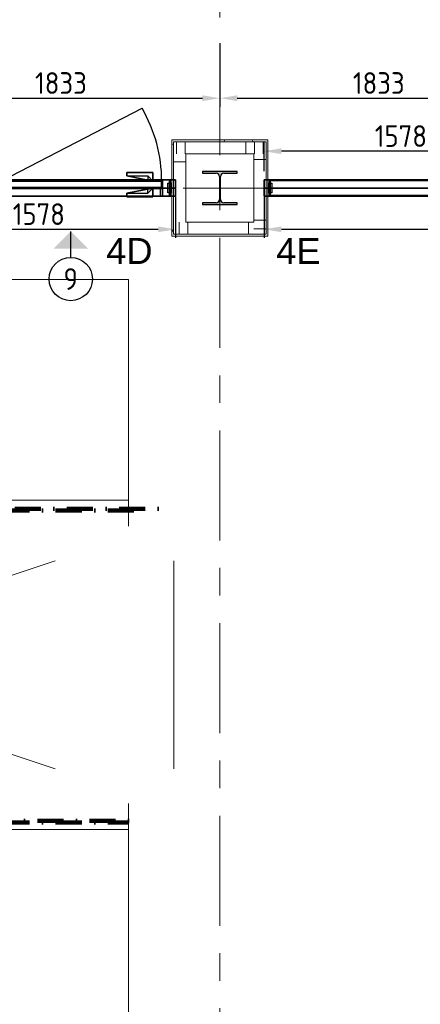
# Model space of a CAD drawing. Extents: x 2744 to 57639, y 3641 to 38820.
# Tile 153 of 179: x 47362 to 49673, y 25620 to 31299. Entities that reach past the tile are written whole.
import ezdxf
from ezdxf.enums import TextEntityAlignment as Align

# ---------------------------------------------------------------- set-up
doc = ezdxf.new("R2010")
doc.units = 0
doc.header["$LTSCALE"] = 50
doc.header["$PDSIZE"] = -5
for name, pattern in [('brandscheiding 2', [6, 0, -1.5, 3, -1.5]), ('HIDDEN2', [4.7625, 3.175, -1.5875]), ('stramien', [22.225, 12.7, -3.175, 3.175, -3.175])]:
    doc.linetypes.add(name, pattern=pattern)
doc.layers.get('0').update_dxf_attribs({"linetype": 'CONTINUOUS'})
doc.layers.get('DEFPOINTS').update_dxf_attribs({"linetype": 'CONTINUOUS'})
for name, color, linetype, lineweight in [('A-FLOR-OTLN', 8, 'CONTINUOUS', 18), ('A-GENM', 8, 'CONTINUOUS', 18), ('A-GLAZ-CWMG', 8, 'CONTINUOUS', 18), ('A-WALL-PATT', 8, 'CONTINUOUS', 50), ('I-WALL', 8, 'CONTINUOUS', 25), ('S-COLS', 8, 'CONTINUOUS', 18), ('S-GRID', 8, 'CONTINUOUS', 18)]:
    doc.layers.add(name, color=color, linetype=linetype, lineweight=lineweight)
for name, color, linetype in [('AS-A38--_F----5', 2, 'CONTINUOUS'), ('AS-A38--_F---4-', 9, 'CONTINUOUS'), ('AS-I38-E_F----5_Deuren', 7, 'CONTINUOUS'), ('AS-I38-M_F----5_Deurmodulen', 7, 'CONTINUOUS'), ('AS-I38-M_F----5_Muuraansluitingen', 7, 'CONTINUOUS'), ('AS-I38-M_F----5_Wandmodulen', 7, 'CONTINUOUS'), ('AS-L32--_F----5', 84, 'CONTINUOUS'), ('AS-L32--_F---4-', 84, 'CONTINUOUS'), ('AS-L32--_F-23--', 84, 'CONTINUOUS'), ('AS-L32--_F123--', 84, 'CONTINUOUS'), ('AS-L38--', 7, 'CONTINUOUS'), ('AS-L38--_F----5', 7, 'CONTINUOUS'), ('AS-L38--_F---4-', 7, 'CONTINUOUS'), ('AS-L38--_F-23--', 3, 'CONTINUOUS'), ('AS-L38--_F1----', 2, 'CONTINUOUS'), ('AS-L38--_F1-----', 2, 'CONTINUOUS'), ('AS-L38--_F123--', 7, 'CONTINUOUS'), ('AS-L38GL_F---4-', 2, 'CONTINUOUS'), ('AS-L38GL_F123--', 3, 'CONTINUOUS'), ('AS-M38--_F123--_Wandlengte', 1, 'CONTINUOUS'), ('AS-T38--_F----5', 7, 'CONTINUOUS'), ('AS-T38--_F-23--', 7, 'CONTINUOUS'), ('IWTEKST', 2, 'CONTINUOUS')]:
    doc.layers.add(name, color=color, linetype=linetype)
doc.layers.add('AS-I38-1_F----5', color=2, linetype='CONTINUOUS', plot=False)
doc.layers.add('IWHULPLIJN', color=40, linetype='CONTINUOUS', plot=False)
doc.styles.get("Standard").update_dxf_attribs({"font": 'isocp.shx'})
doc.dimstyles.new('CWall_F2_Wandlengte', dxfattribs={"dimscale": 50, "dimtxt": 2.5, "dimasz": 2, "dimexe": 1, "dimexo": 1, "dimgap": 0.5, "dimtad": 1, "dimdec": 0, "dimdsep": 46, "dimtxsty": 'Standard', "dimcen": 2.5, "dimclrt": 2, "dimadec": 0, "dimazin": 0, "dimtfac": 1, "dimtdec": 0, "dimtix": 1, "dimtmove": 2, "dimatfit": 0, "dimfxl": 0, "dimtolj": 1, "dimtzin": 0, "dimarcsym": 0})
pattern_1 = [(60, (696, 370), (-43300, 25000), [300, -50000]), (60, (770, 444), (-43300, 25000), [100, -50000]), (60, (725, 470), (-43300, 25000), [100, -50000]), (150, (860, 450), (-25000, -43300), [200, -50000])]
pattern_2 = [(60, (696, 1230), (-43300, 25000), [300, -50000]), (60, (770, 1304), (-43300, 25000), [100, -50000]), (60, (725, 1330), (-43300, 25000), [100, -50000]), (150, (860, 1310), (-25000, -43300), [200, -50000])]
pattern_3 = [(0, (771.5, 1360), (29.7656, 59.5312), [0, -59.5312])]
pattern_4 = [(60, (696, 2090), (-43300, 25000), [300, -50000]), (60, (770, 2164), (-43300, 25000), [100, -50000]), (60, (725, 2190), (-43300, 25000), [100, -50000]), (150, (860, 2170), (-25000, -43300), [200, -50000])]

# ---------------------------------------------------------------- blocks, each defined once
blk = doc.blocks.new('10844_ABT model nieuw_export 08-11-2012_rvt-1-Plotview 4e Verdieping - schaal 1 op 100')
at = {"layer": 'S-COLS', "lineweight": 5}
blk.add_hatch(color=256, dxfattribs=at).paths.add_polyline_path([(48417.5, 30233.2), (48617.5, 30233.2), (48617.5, 30243.2), (48538.8, 30243.2), (48526, 30248.5), (48520.8, 30261.2), (48520.8, 30395.2), (48526, 30407.9), (48538.8, 30413.2), (48617.5, 30413.2), (48617.5, 30423.2), (48417.5, 30423.2), (48417.5, 30413.2), (48496.3, 30413.2), (48509, 30407.9), (48514.3, 30395.2), (48514.3, 30261.2), (48509, 30248.5), (48496.3, 30243.2), (48417.5, 30243.2)], flags=0)
at = {"layer": 'S-COLS', "color": 0, "lineweight": 25}
for p, q in [((48617.5, 30423.2), (48417.5, 30423.2)), ((48417.5, 30423.2), (48417.5, 30413.2)), ((48417.5, 30413.2), (48496.3, 30413.2)), ((48514.3, 30395.2), (48514.3, 30261.2)), ((48520.8, 30261.2), (48520.8, 30395.2)), ((48538.8, 30413.2), (48617.5, 30413.2)), ((48617.5, 30413.2), (48617.5, 30423.2)), ((48496.3, 30243.2), (48417.5, 30243.2)), ((48417.5, 30243.2), (48417.5, 30233.2)), ((48417.5, 30233.2), (48617.5, 30233.2)), ((48617.5, 30243.2), (48538.8, 30243.2)), ((48617.5, 30233.2), (48617.5, 30243.2))]:
    blk.add_line(p, q, dxfattribs=at)
for centre, start, end in [((48496.3, 30395.2), 0, 90), ((48538.8, 30395.2), 90, 180), ((48496.3, 30261.2), 270, 0), ((48538.8, 30261.2), 180, 270)]:
    blk.add_arc(centre, 18, start, end, dxfattribs=at)
blk = doc.blocks.new('65_KU_brandscheiding_v1 - 60m 2-7673612-Plotview 4e Verdieping - schaal 1 op 100')
at = {"layer": 'A-GENM', "linetype": 'brandscheiding 2', "lineweight": 100}
for p, q in [((4696.3, -100), (0, -100)), ((0, -100), (0, -110)), ((0, -110), (4696.3, -110)), ((4696.3, -110), (4696.3, -100))]:
    blk.add_line(p, q, dxfattribs=at)
blk = doc.blocks.new('65_KU_brandscheiding_v1 - 60m 2-5968703-Plotview 4e Verdieping - schaal 1 op 100')
at = {"layer": 'A-GENM', "linetype": 'brandscheiding 2', "lineweight": 100}
for p, q in [((4866.9, 110), (0, 110)), ((0, 110), (0, 100)), ((0, 100), (4866.9, 100)), ((4866.9, 100), (4866.9, 110))]:
    blk.add_line(p, q, dxfattribs=at)
blk = doc.blocks.new('42_KA leemstuc betonkolomafwerking - Type-V35-Plotview 4e Verdieping - schaal 1 op 100')
at = {"layer": 'A-GENM'}
h = blk.add_hatch(dxfattribs=at)
h.set_pattern_fill('FP_132', color=256, style=0, pattern_type=2)
h.set_pattern_definition([(180, (48516.6, 30328.2), (-406.4, -101.6), [33.528, -271.272, 33.528, -1896.872]), (180, (48516.6, 30328.2), (-406.4, -101.6), [-338.328, -271.272, 33.528, -576.072, -1016]), (180, (48516.6, 30328.2), (-406.4, -101.6), [-1219.2, 33.528, -271.272, 33.528, -677.672]), (180, (48516.6, 30328.2), (-406.4, -101.6), [-1557.528, -169.672, 33.528, -474.472]), (300, (48364.2, 30277.4), (291.18818, -301.15272), [33.528, -271.272, 33.528, -1896.872]), (300, (48364.2, 30277.4), (291.18818, -301.15272), [-338.328, -271.272, 33.528, -576.072, -1016]), (300, (48364.2, 30277.4), (291.18818, -301.15272), [-1219.2, 33.528, -271.272, 33.528, -677.672]), (300, (48364.2, 30277.4), (291.18818, -301.15272), [-1557.528, -169.672, 33.528, -474.472]), (60, (48313.4, 30074.2), (115.21182, 402.75272), [33.528, -271.272, 33.528, -271.272, -1625.6]), (60, (48313.4, 30074.2), (115.21182, 402.75272), [-609.6, 33.528, -576.072, 33.528, -271.272, -711.2]), (60, (48313.4, 30074.2), (115.21182, 402.75272), [-1524, 33.528, -169.672, 33.528, -474.472])])
h.paths.add_polyline_path([(-277, 277), (-277, -277), (277, -277), (277, 277), (-235.1, 277)], flags=0)
h.paths.add_polyline_path([(-235.1, 267), (267, 267), (267, -267), (-267, -267), (-267, 267)], flags=0)
for p, q in [((277, 277), (-277, 277)), ((-277, 277), (-277, -277)), ((-267, 267), (267, 267)), ((-267, -267), (-267, 267)), ((267, 267), (267, -267)), ((277, -277), (277, 277)), ((-277, -277), (277, -277)), ((267, -267), (-267, -267))]:
    blk.add_line(p, q, dxfattribs=at)
blk = doc.blocks.new('23_ABT-C_GM_FB_vloersparing-rechthoek - 4800x1600-710645-Plotview 4e Verdieping - schaal 1 op 100')
at = {"layer": 'A-GENM'}
for p, q in [((-2100, 700), (-1934.6, 644.9)), ((1800, 600), (-805, -268.3)), ((-805, 268.3), (1800, -600)), ((-1275.4, -425.1), (-2100, -700))]:
    blk.add_line(p, q, dxfattribs=at)
blk = doc.blocks.new('Onderlegger 4e verdieping')
at = {"layer": 'A-WALL-PATT', "lineweight": 18}
h = blk.add_hatch(dxfattribs=at)
h.set_pattern_fill('FP_106', color=256, angle=-270, style=0, pattern_type=2)
h.set_pattern_definition([(270, (48316.6, 30595.2), (500, 3e-14), []), (270, (48266.6, 30595.2), (500, 3e-14), []), (270, (48216.6, 30595.2), (500, 3e-14), []), (270, (48166.6, 30595.2), (500, 3e-14), [])])
h.paths.add_polyline_path([(48783.6, 30525.2), (48783.6, 30595.2), (48249.6, 30595.2), (48249.6, 30525.2), (48751.7, 30525.2)], flags=0)
h = blk.add_hatch(dxfattribs=at)
h.set_pattern_fill('FP_109', color=256, angle=90, style=0, pattern_type=2)
h.set_pattern_definition([(0, (48249.6, 30128.2), (0, 500), []), (0, (48249.6, 30078.2), (0, 500), []), (0, (48249.6, 30028.2), (0, 500), []), (0, (48249.6, 29978.2), (0, 500), [])])
h.paths.add_polyline_path([(48319.6, 30131.2), (48319.6, 30525.2), (48249.6, 30525.2), (48249.6, 30131.2)], flags=0)
h = blk.add_hatch(dxfattribs=at)
h.set_pattern_fill('FP_107', color=256, angle=90, style=0, pattern_type=2)
h.set_pattern_definition([(180, (48783.6, 30493.2), (-6e-14, -500), []), (180, (48783.6, 30543.2), (-6e-14, -500), []), (180, (48783.6, 30593.2), (-6e-14, -500), []), (180, (48783.6, 30643.2), (-6e-14, -500), [])])
h.paths.add_polyline_path([(48751.7, 30061.2), (48783.6, 30061.2), (48783.6, 30525.2), (48713.6, 30525.2), (48713.6, 30061.2)], flags=0)
h = blk.add_hatch(dxfattribs=at)
h.set_pattern_fill('FP_108', color=256, angle=90, style=0, pattern_type=2)
h.set_pattern_definition([(90, (48681.6, 30061.2), (-500, 3e-14), []), (90, (48731.6, 30061.2), (-500, 3e-14), []), (90, (48781.6, 30061.2), (-500, 3e-14), []), (90, (48831.6, 30061.2), (-500, 3e-14), [])])
h.paths.add_polyline_path([(48713.6, 30061.2), (48713.6, 30131.2), (48249.6, 30131.2), (48249.6, 30061.2)], flags=0)
at = {"layer": 'A-FLOR-OTLN'}
for p, q in [((47989.6, 29801.2), (41293.3, 29801.2)), ((47989.6, 29801.2), (47989.6, 28478.2)), ((43134.6, 28528.2), (47989.6, 28528.2)), ((47989.6, 28468.2), (47989.6, 28378.2)), ((48250.6, 28178.2), (48250.6, 26978.2)), ((47989.6, 26778.2), (47989.6, 26678.2)), ((47989.6, 26668.2), (47989.6, 21051.2)), ((47989.6, 26628.2), (43134.6, 26628.2))]:
    blk.add_line(p, q, dxfattribs=at)
at = {"layer": 'A-GLAZ-CWMG', "lineweight": 35, "extrusion": (0, 0, -1)}
for p, q in [((48229.6, 30280.7), (48229.6, 30375.7)), ((48803.6, 30375.7), (48803.6, 30280.7))]:
    blk.add_line(p, q, dxfattribs=at)
at = {"layer": 'I-WALL', "lineweight": 18}
for p, q in [((48783.6, 30595.2), (48249.6, 30595.2)), ((48249.6, 30595.2), (48249.6, 30061.2)), ((48783.6, 30061.2), (48783.6, 30595.2)), ((48319.6, 30525.2), (48713.6, 30525.2)), ((48319.6, 30131.2), (48319.6, 30525.2)), ((48713.6, 30525.2), (48713.6, 30131.2)), ((48713.6, 30131.2), (48319.6, 30131.2)), ((48249.6, 30061.2), (48783.6, 30061.2))]:
    blk.add_line(p, q, dxfattribs=at)
at = {"layer": 'S-GRID', "linetype": 'stramien'}
for p, q in [((48516.6, 37820.1), (48516.6, 15453.9)), ((2743.8, 30328.2), (56270.4, 30328.2))]:
    blk.add_line(p, q, dxfattribs=at)
at = {"lineweight": 5}
blk.add_blockref('10844_ABT model nieuw_export 08-11-2012_rvt-1-Plotview 4e Verdieping - schaal 1 op 100', (0, 0), dxfattribs=at)
at = {"color": 250, "lineweight": 35}
blk.add_blockref('23_ABT-C_GM_FB_vloersparing-rechthoek - 4800x1600-710645-Plotview 4e Verdieping - schaal 1 op 100', (45766.6, 27578.2), dxfattribs=at)
at = {"layer": 'A-GENM', "rotation": 180}
blk.add_blockref('42_KA leemstuc betonkolomafwerking - Type-V35-Plotview 4e Verdieping - schaal 1 op 100', (48516.6, 30328.2), dxfattribs=at)
at = {"layer": 'A-GENM', "linetype": 'brandscheiding 2', "lineweight": 100}
for name, p in [('65_KU_brandscheiding_v1 - 60m 2-5968703-Plotview 4e Verdieping - schaal 1 op 100', (43293.3, 28368.2)), ('65_KU_brandscheiding_v1 - 60m 2-7673612-Plotview 4e Verdieping - schaal 1 op 100', (43293.3, 26778.2))]:
    blk.add_blockref(name, p, dxfattribs=at)
blk = doc.blocks.new('WandNr2-_CTA01')
at = {"layer": 'AS-T38--_F-23--', "color": 0, "linetype": 'ByBlock'}
blk.add_line((0, -5), (0, -2), dxfattribs=at)
blk.add_circle((0, -7.5), 2.5, dxfattribs=at)
blk.add_solid([(0, -2), (2, -4), (-2, -4)], dxfattribs=at)
blk.add_attdef('WANDNR', text='', height=2.5, dxfattribs=at).set_placement((0, -7.5), align=Align.MIDDLE)
blk = doc.blocks.new('WandNr5o_CTA01')
at = {"layer": 'AS-T38--_F----5', "color": 0, "linetype": 'ByBlock'}
blk.add_circle((0, -18), 2.5, dxfattribs=at)
blk.add_attdef('WANDNR', text='', height=2.5, dxfattribs=at).set_placement((0, -18), align=Align.MIDDLE)
blk = doc.blocks.new('BvnAans-_CTA01')
at = {"layer": 'AS-L38--_F----5', "color": 0, "invisible_edges": 10}
blk.add_3dface([(0, 0), (1, 0), (1, 0, 1), (0, 0, 1)], dxfattribs=at)
at = {"layer": 'AS-L38--_F---4-', "invisible_edges": 10}
for points in [[(0, 0.5), (1, 0.5), (1, 0.5, 1), (0, 0.5, 1)], [(0, -0.5), (1, -0.5), (1, -0.5, 1), (0, -0.5, 1)]]:
    blk.add_3dface(points, dxfattribs=at)
at = {"layer": 'AS-L38--_F---4-'}
blk.add_3dface([(0, -0.5, 1), (0, 0.5, 1), (1, 0.5, 1), (1, -0.5, 1)], dxfattribs=at)
blk = doc.blocks.new('Q0WDSTL-_CTA01')
at = {"layer": 'AS-L38--_F-23--'}
for p, q in [((0, 0.3), (0, 0.5)), ((0, -0.3), (0, -0.5))]:
    blk.add_line(p, q, dxfattribs=at)
at = {"layer": 'AS-L38--_F-23--', "color": 1}
blk.add_lwpolyline([(0, 0.3), (1, 0.3), (1, -0.3), (0, -0.3)], dxfattribs=at)
at = {"layer": 'AS-L38--_F1-----'}
blk.add_lwpolyline([(0, 0.5), (0, -0.5)], dxfattribs=at)
blk = doc.blocks.new('3ADRDRP-_CTA01')
at = {"layer": 'AS-L38--_F----5', "color": 0}
blk.add_3dface([(0, 0), (1, 0), (1, 0, 1), (0, 0, 1)], dxfattribs=at)
at = {"layer": 'AS-L38--_F---4-'}
mesh = blk.add_polymesh((6, 3), dxfattribs=at)
for k, corner in enumerate([(1, -0.5, 1), (1, -0.5), (1, -0.5), (0, -0.5, 1), (0, -0.5), (0, -0.5), (0, 0.5, 1), (0, 0.5), (0, -0.5), (1, 0.5, 1), (1, 0.5), (1, -0.5), (1, 0.5, 1), (1, 0.5, 1), (1, -0.5, 1), (0, 0.5, 1), (0, 0.5, 1), (0, -0.5, 1)]):
    mesh.set_mesh_vertex(divmod(k, 3), corner)
blk = doc.blocks.new('Q0DRSTL-_CTA01')
at = {"layer": 'AS-L38--_F----5', "color": 0}
blk.add_3dface([(0, 0), (1, 0), (1, 0, 1), (0, 0, 1)], dxfattribs=at)
at = {"layer": 'AS-L38--_F-23--', "color": 0}
for p, q in [((0, 0.5), (0, 0.3)), ((1, 0.5), (1, 0)), ((1, 0), (1.25, 0)), ((0, -0.5), (0, -0.3))]:
    blk.add_line(p, q, dxfattribs=at)
for points in [[(1, 0.5), (0, 0.5)], [(0, -0.5), (1.25, -0.5), (1.25, 0)]]:
    blk.add_lwpolyline(points, dxfattribs=at)
at = {"layer": 'AS-L38--_F1----', "color": 0}
blk.add_lwpolyline([(0, -0.5), (1, -0.5), (1, 0.5), (0, 0.5)], close=True, dxfattribs=at)
at = {"layer": 'AS-L38--_F---4-'}
mesh = blk.add_polymesh((6, 3), dxfattribs=at)
for k, corner in enumerate([(1, -0.5, 1), (1, -0.5), (1, -0.5), (0, -0.5, 1), (0, -0.5), (0, -0.5), (0, 0.5, 1), (0, 0.5), (0, -0.5), (1, 0.5, 1), (1, 0.5), (1, -0.5), (1, 0.5, 1), (1, 0.5, 1), (1, -0.5, 1), (0, 0.5, 1), (0, 0.5, 1), (0, -0.5, 1)]):
    mesh.set_mesh_vertex(divmod(k, 3), corner)
blk = doc.blocks.new('ddch1---_CTA01')
at = {"layer": 'AS-L32--_F----5', "color": 1}
for p, q in [((0, 0.075), (1, 0.075, 0.5)), ((1, 0.075, 0.5), (0, 0.075, 1))]:
    blk.add_line(p, q, dxfattribs=at)
at = {"layer": 'AS-L32--_F----5', "color": 1, "linetype": 'HIDDEN2'}
for p, q in [((0, -0.075), (1, -0.075, 0.5)), ((1, -0.075, 0.5), (0, -0.075, 1))]:
    blk.add_line(p, q, dxfattribs=at)
at = {"layer": 'AS-L32--_F----5'}
blk.add_3dface([(0, 0), (0, 0, 1), (1, 0, 1), (1, 0)], dxfattribs=at)
at = {"layer": 'AS-L32--_F---4-'}
for points in [[(0, 1), (0, 1, 1), (1, 1, 1), (1, 1)], [(0, 1), (0, 0), (0, 0, 1), (0, 1, 1)], [(0, 0, 1), (0, 1, 1), (1, 1, 1), (1, 0, 1)], [(1, 1, 1), (1, 0, 1), (1, 0), (1, 1)], [(0, 0), (0, 0, 1), (1, 0, 1), (1, 0)]]:
    blk.add_3dface(points, dxfattribs=at)
at = {"layer": 'AS-L32--_F123--', "color": 1}
blk.add_line((0, 1), (0.8776, 11.4994), dxfattribs=at)
at = {"layer": 'AS-L32--_F123--'}
for p, q in [((1, 1), (0, 1)), ((0, 1), (0, 0)), ((1, 0), (1, 1)), ((0, 0), (1, 0))]:
    blk.add_line(p, q, dxfattribs=at)
at = {"layer": 'AS-L32--_F123--', "color": 1}
blk.add_ellipse((0, 1), major_axis=(0, 21.9), ratio=0.045662, start_param=-1.570796, end_param=-1.070796, dxfattribs=at)
at = {"layer": 'DEFPOINTS'}
blk.add_point((0, 0), dxfattribs=at)
blk.add_point((0, 0), dxfattribs=at)
blk = doc.blocks.new('KlnkRcht_CTA01')
at = {"layer": 'AS-L32--_F----5'}
blk.add_polyline3d([(-0.5, 0, -0.5), (0.5, 0, -0.5), (0.5, 0, 0.5), (-0.5, 0, 0.5)], close=True, dxfattribs=at)
at = {"layer": 'AS-L32--_F-23--'}
for p, q in [((0.3, -0.6, -0.5), (0.3, 0, -0.5)), ((0.5, 0, -0.5), (0.5, -1, -0.5)), ((-0.5, -1, -0.5), (-0.5, -0.6, -0.5)), ((-0.5, -0.6, -0.5), (0.3, -0.6, -0.5)), ((0.5, -1, -0.5), (-0.5, -1, -0.5))]:
    blk.add_line(p, q, dxfattribs=at)
at = {"layer": 'AS-L32--_F---4-'}
mesh = blk.add_polyface(dxfattribs=at)
corners = [(0.5, 0, -0.5), (0.5, -1, -0.5), (-0.5, -1, -0.5), (-0.5, -0.6, -0.5), (0.3, -0.6, -0.5), (0.3, 0, -0.5), (0.5, 0, 0.5), (0.5, -1, 0.5), (-0.5, -1, 0.5), (-0.5, -0.6, 0.5), (0.3, -0.6, 0.5), (0.3, 0, 0.5)]
mesh.append_faces([[corners[k] for k in face] for face in [(0, 1, 7, 6), (1, 2, 8, 7), (2, 3, 9, 8)]])
mesh.append_faces([[corners[k] for k in face] for face in [(6, 10, 11)]], dxfattribs={"vtx0": -1})
mesh.append_faces([[corners[k] for k in face] for face in [(6, 9, 10)]], dxfattribs={"vtx0": -1, "vtx2": -1})
mesh.append_faces([[corners[k] for k in face] for face in [(6, 7, 8, 9)]], dxfattribs={"vtx3": -1})
blk = doc.blocks.new('QDR-7---_CTA01')
at = {"layer": 'DEFPOINTS'}
blk.add_point((0, 0, 2700), dxfattribs=at)
at = {"layer": 'AS-L38--'}
for name, p, xscale, yscale, zscale in [('ddch1---_CTA01', (41.5, 0, 10), 926, 40, 2585), ('KlnkRcht_CTA01', (842.5, 40, 1050), 150, -50, 20), ('BvnAans-_CTA01', (0, 0, 2660), 1013, 95, 40), ('Q0WDSTL-_CTA01', (0, 0), 10, 95, 10), ('3ADRDRP-_CTA01', (0, 0, 2595), 1013, 95, 65), ('Q0DRSTL-_CTA01', (0, 0), 41.5, 95, 2595), ('KlnkRcht_CTA01', (842.5, 0, 1050), 150, 50, 20), ('Q0DRSTL-_CTA01', (1013, 0), -41.5, 95, 2595)]:
    blk.add_blockref(name, p, dxfattribs=dict(at, xscale=xscale, yscale=yscale, zscale=zscale))
at = {"layer": 'AS-L38--', "xscale": 10, "yscale": 95, "zscale": 10, "rotation": 180}
blk.add_blockref('Q0WDSTL-_CTA01', (1013, 0), dxfattribs=at)
at = {"layer": 'AS-I38-E_F----5_Deuren', "extrusion": (0, -1, 0)}
blk.add_text('926x2585', height=90, dxfattribs=at).set_placement((959, 175), align=Align.BOTTOM_RIGHT)
at = {"layer": 'AS-I38-M_F----5_Deurmodulen', "extrusion": (0, -1, 0)}
blk.add_text('DA', height=125, rotation=90, dxfattribs=at).set_placement((506.5, 2750), align=Align.MIDDLE_LEFT)
blk = doc.blocks.new('*D150')
at = {"layer": 'AS-M38--_F123--_Wandlengte', "color": 0, "lineweight": -2}
for p, q in [((48516.6, 31138.3), (48516.6, 30796.2)), ((46683.6, 30679.8), (46683.6, 30896.2)), ((46783.6, 30846.2), (48416.6, 30846.2))]:
    blk.add_line(p, q, dxfattribs=at)
at = {"layer": 'AS-M38--_F123--_Wandlengte', "color": 0}
for points in [[(46783.6, 30862.9), (46783.6, 30829.5), (46683.6, 30846.2)], [(48416.6, 30862.9), (48416.6, 30829.5), (48516.6, 30846.2)]]:
    blk.add_solid(points, dxfattribs=at)
at = {"layer": 'DEFPOINTS', "color": 0}
for p in [(48516.6, 31188.3), (48516.6, 30846.2), (46683.6, 30629.8, -300)]:
    blk.add_point(p, dxfattribs=at)
at = {"layer": 'AS-M38--_F123--_Wandlengte', "color": 2, "insert": (47600.1, 30933.7), "char_height": 125, "attachment_point": 5}
blk.add_mtext('\\A1;1833', dxfattribs=at)
blk = doc.blocks.new('*D151')
at = {"layer": 'AS-M38--_F123--_Wandlengte', "color": 0, "lineweight": -2}
for p, q in [((48516.6, 31163.3), (48516.6, 30796.2)), ((48616.6, 30846.2), (50249.6, 30846.2)), ((50349.6, 30836.3), (50349.6, 30796.2))]:
    blk.add_line(p, q, dxfattribs=at)
at = {"layer": 'AS-M38--_F123--_Wandlengte', "color": 0}
for points in [[(48616.6, 30862.9), (48616.6, 30829.5), (48516.6, 30846.2)], [(50249.6, 30862.9), (50249.6, 30829.5), (50349.6, 30846.2)]]:
    blk.add_solid(points, dxfattribs=at)
at = {"layer": 'DEFPOINTS', "color": 0}
for p in [(48516.6, 31213.3), (50349.6, 30886.3, -200), (50349.6, 30846.2)]:
    blk.add_point(p, dxfattribs=at)
at = {"layer": 'AS-M38--_F123--_Wandlengte', "color": 2, "insert": (49433.1, 30933.7), "char_height": 125, "attachment_point": 5}
blk.add_mtext('\\A1;1833', dxfattribs=at)
blk = doc.blocks.new('*D159')
at = {"layer": 'AS-M38--_F123--_Wandlengte', "color": 0, "lineweight": -2}
for p, q in [((47354, 33994.2), (47036.9, 33994.2)), ((47086.9, 33894.2), (47086.9, 30428.2)), ((47144.5, 30328.2), (47036.9, 30328.2))]:
    blk.add_line(p, q, dxfattribs=at)
at = {"layer": 'AS-M38--_F123--_Wandlengte', "color": 0}
for points in [[(47070.2, 33894.2), (47103.5, 33894.2), (47086.9, 33994.2)], [(47070.2, 30428.2), (47103.5, 30428.2), (47086.9, 30328.2)]]:
    blk.add_solid(points, dxfattribs=at)
at = {"layer": 'DEFPOINTS', "color": 0}
for p in [(47404, 33994.2), (47086.9, 30328.2), (47194.5, 30328.2)]:
    blk.add_point(p, dxfattribs=at)
at = {"layer": 'AS-M38--_F123--_Wandlengte', "color": 2, "insert": (46999.4, 32161.2), "char_height": 125, "attachment_point": 5, "rotation": 90}
blk.add_mtext('\\A1;3666', dxfattribs=at)
blk = doc.blocks.new('QEND4---_CTA01')
at = {"layer": 'AS-L38--_F----5', "invisible_edges": 1}
for points in [[(0, 0), (0, 0, 60), (35, 0, 60), (35, 0)], [(0, 0, 2660), (0, 0, 2700), (35, 0, 2700), (35, 0, 2660)]]:
    blk.add_3dface(points, dxfattribs=at)
at = {"layer": 'AS-L38--_F----5'}
blk.add_3dface([(0, 0, 60), (0, 0, 2660), (35, 0, 2660), (35, 0, 60)], dxfattribs=at)
at = {"layer": 'AS-L38--_F---4-', "invisible_edges": 1}
for points in [[(35, 47.5), (35, 47.5, 60), (0, 47.5, 60), (0, 47.5)], [(35, 47.5, 2660), (35, 47.5, 2700), (0, 47.5, 2700), (0, 47.5, 2660)], [(0, -47.5), (0, -47.5, 60), (35, -47.5, 60), (35, -47.5)], [(0, -47.5, 2660), (0, -47.5, 2700), (35, -47.5, 2700), (35, -47.5, 2660)]]:
    blk.add_3dface(points, dxfattribs=at)
at = {"layer": 'AS-L38--_F---4-'}
for points in [[(35, 47.5, 60), (35, 47.5, 2660), (0, 47.5, 2660), (0, 47.5, 60)], [(0, -47.5, 2700), (35, -47.5, 2700), (35, 47.5, 2700), (0, 47.5, 2700)], [(35, -47.5), (35, -47.5, 60), (35, 47.5, 60), (35, 47.5)], [(35, -47.5, 60), (35, -47.5, 2660), (35, 47.5, 2660), (35, 47.5, 60)], [(35, -47.5, 2660), (35, -47.5, 2700), (35, 47.5, 2700), (35, 47.5, 2660)], [(0, -47.5, 60), (0, -47.5, 2660), (35, -47.5, 2660), (35, -47.5, 60)]]:
    blk.add_3dface(points, dxfattribs=at)
at = {"layer": 'AS-L38--_F123--'}
blk.add_lwpolyline([(0, -47.5), (35, -47.5), (35, 47.5), (0, 47.5)], dxfattribs=at)
at = {"layer": 'DEFPOINTS'}
blk.add_point((35, 0, 2700), dxfattribs=at)
at = {"layer": 'AS-L38--', "xscale": 10, "yscale": 95, "zscale": 10}
blk.add_blockref('Q0WDSTL-_CTA01', (0, 0), dxfattribs=at)
at = {"layer": 'AS-I38-M_F----5_Muuraansluitingen', "extrusion": (0, -1, 0)}
blk.add_text('D4D', height=125, rotation=90, dxfattribs=at).set_placement((35, 2750), align=Align.MIDDLE_LEFT)
blk = doc.blocks.new('*D302')
at = {"layer": 'AS-M38--_F123--_Wandlengte', "color": 0, "lineweight": -2}
for p, q in [((46683.6, 30278.2), (46683.6, 30040)), ((48261.6, 30278.2), (48261.6, 30040)), ((46783.6, 30090), (48161.6, 30090))]:
    blk.add_line(p, q, dxfattribs=at)
at = {"layer": 'AS-M38--_F123--_Wandlengte', "color": 0}
for points in [[(46783.6, 30106.7), (46783.6, 30073.3), (46683.6, 30090)], [(48161.6, 30106.7), (48161.6, 30073.3), (48261.6, 30090)]]:
    blk.add_solid(points, dxfattribs=at)
at = {"layer": 'DEFPOINTS', "color": 0}
for p in [(46683.6, 30328.2), (48261.6, 30328.2), (48261.6, 30090)]:
    blk.add_point(p, dxfattribs=at)
at = {"layer": 'AS-M38--_F123--_Wandlengte', "color": 2, "insert": (47472.6, 30177.5), "char_height": 125, "attachment_point": 5}
blk.add_mtext('\\A1;1578', dxfattribs=at)
blk = doc.blocks.new('*D303')
at = {"layer": 'AS-M38--_F123--_Wandlengte', "color": 0, "lineweight": -2}
for p, q in [((48771.6, 30425.7), (48771.6, 30590.3)), ((50349.6, 30494), (50349.6, 30590.3)), ((50249.6, 30540.3), (48871.6, 30540.3))]:
    blk.add_line(p, q, dxfattribs=at)
at = {"layer": 'AS-M38--_F123--_Wandlengte', "color": 0}
for points in [[(48871.6, 30557), (48871.6, 30523.6), (48771.6, 30540.3)], [(50249.6, 30557), (50249.6, 30523.6), (50349.6, 30540.3)]]:
    blk.add_solid(points, dxfattribs=at)
at = {"layer": 'DEFPOINTS', "color": 0}
for p in [(48771.6, 30540.3), (50349.6, 30444, -200), (48771.6, 30375.7, -200)]:
    blk.add_point(p, dxfattribs=at)
at = {"layer": 'AS-M38--_F123--_Wandlengte', "color": 2, "insert": (49560.6, 30627.8), "char_height": 125, "attachment_point": 5}
blk.add_mtext('\\A1;1578', dxfattribs=at)
blk = doc.blocks.new('QSRT5---_CTA01')
at = {"layer": 'AS-L38--_F----5', "invisible_edges": 4}
for points in [[(0, 0), (0, 0, 60), (35, 0, 60), (35, 0)], [(0, 0, 2660), (0, 0, 2700), (35, 0, 2700), (35, 0, 2660)]]:
    blk.add_3dface(points, dxfattribs=at)
at = {"layer": 'AS-L38--_F----5'}
blk.add_3dface([(0, 0, 60), (0, 0, 2660), (35, 0, 2660), (35, 0, 60)], dxfattribs=at)
at = {"layer": 'AS-L38--_F---4-', "invisible_edges": 4}
for points in [[(35, 47.5), (35, 47.5, 60), (0, 47.5, 60), (0, 47.5)], [(35, 47.5, 2660), (35, 47.5, 2700), (0, 47.5, 2700), (0, 47.5, 2660)], [(0, -47.5), (0, -47.5, 60), (35, -47.5, 60), (35, -47.5)], [(0, -47.5, 2660), (0, -47.5, 2700), (35, -47.5, 2700), (35, -47.5, 2660)]]:
    blk.add_3dface(points, dxfattribs=at)
at = {"layer": 'AS-L38--_F---4-'}
for points in [[(35, 47.5, 60), (35, 47.5, 2660), (0, 47.5, 2660), (0, 47.5, 60)], [(0, 47.5), (0, 47.5, 60), (0, -47.5, 60), (0, -47.5)], [(0, 47.5, 60), (0, 47.5, 2660), (0, -47.5, 2660), (0, -47.5, 60)], [(0, 47.5, 2660), (0, 47.5, 2700), (0, -47.5, 2700), (0, -47.5, 2660)], [(35, 47.5, 2700), (0, 47.5, 2700), (0, -47.5, 2700), (35, -47.5, 2700)], [(0, -47.5, 60), (0, -47.5, 2660), (35, -47.5, 2660), (35, -47.5, 60)]]:
    blk.add_3dface(points, dxfattribs=at)
at = {"layer": 'AS-L38--_F123--'}
blk.add_lwpolyline([(35, 47.5), (0, 47.5), (0, -47.5), (35, -47.5)], dxfattribs=at)
at = {"layer": 'DEFPOINTS'}
blk.add_point((0, 0, 2700), dxfattribs=at)
at = {"layer": 'AS-L38--', "xscale": 10, "yscale": 95, "zscale": 10, "rotation": 180}
blk.add_blockref('Q0WDSTL-_CTA01', (35, 0), dxfattribs=at)
at = {"layer": 'AS-I38-M_F----5_Muuraansluitingen', "extrusion": (0, -1, 0)}
blk.add_text('4E', height=125, rotation=90, dxfattribs=at).set_placement((0, 2750), align=Align.MIDDLE_LEFT)
blk = doc.blocks.new('OndrAans_CTA01')
at = {"layer": 'AS-L38--_F----5', "color": 0, "invisible_edges": 10}
blk.add_3dface([(0, 0), (1, 0), (1, 0, 1), (0, 0, 1)], dxfattribs=at)
at = {"layer": 'AS-L38--_F---4-', "invisible_edges": 10}
for points in [[(0, 0.5), (1, 0.5), (1, 0.5, 1), (0, 0.5, 1)], [(0, -0.5), (1, -0.5), (1, -0.5, 1), (0, -0.5, 1)]]:
    blk.add_3dface(points, dxfattribs=at)
at = {"layer": 'AS-L38--_F123--', "color": 0}
blk.add_3dface([(0, -0.5), (1, -0.5), (1, 0.5), (0, 0.5)], dxfattribs=at)
blk = doc.blocks.new('QPGLAS--_CTA01')
at = {"layer": 'AS-L38--_F----5', "color": 0}
blk.add_3dface([(0, 0), (1, 0), (1, 0, 1), (0, 0, 1)], dxfattribs=at)
at = {"layer": 'AS-L38GL_F123--'}
blk.add_line((0, 0), (1, 0), dxfattribs=at)
at = {"layer": 'AS-L38GL_F---4-'}
mesh = blk.add_polymesh((6, 3), dxfattribs=at)
for k, corner in enumerate([(1, -0.45, 1), (1, -0.45), (1, -0.45), (0, -0.45, 1), (0, -0.45), (0, -0.45), (0, 0.45, 1), (0, 0.45), (0, -0.45), (1, 0.45, 1), (1, 0.45), (1, -0.45), (1, 0.45, 1), (1, 0.45, 1), (1, -0.45, 1), (0, 0.45, 1), (0, 0.45, 1), (0, -0.45, 1)]):
    mesh.set_mesh_vertex(divmod(k, 3), corner)
blk = doc.blocks.new('O4------_CTA01')
blk.add_blockref('QPGLAS--_CTA01', (0, 0))
blk = doc.blocks.new('QWND34--_CTA01')
at = {"layer": 'AS-A38--_F----5', "extrusion": (0, -1, 0)}
h = blk.add_hatch(dxfattribs=at)
h.set_pattern_fill('GLAS2', color=256, scale=50, angle=60, style=0, pattern_type=2)
h.set_pattern_definition(pattern_1)
h.paths.add_polyline_path([(0, 60), (1543, 60), (1543, 940), (0, 940)])
h = blk.add_hatch(dxfattribs=at)
h.set_pattern_fill('GLAS2', color=256, scale=50, angle=60, style=0, pattern_type=2)
h.set_pattern_definition(pattern_2)
h.paths.add_polyline_path([(0, 940), (1543, 940), (1543, 1780), (0, 1780)])
h = blk.add_hatch(dxfattribs=at)
h.set_pattern_fill('GLAS2', color=256, scale=50, angle=60, style=0, pattern_type=2)
h.set_pattern_definition(pattern_4)
h.paths.add_polyline_path([(0, 1780), (1543, 1780), (1543, 2660), (0, 2660)])
h = blk.add_hatch(dxfattribs=at)
h.set_pattern_fill('DOTS', color=256, scale=37.5, style=0)
h.set_pattern_definition(pattern_3)
h.paths.add_polyline_path([(10, 950), (1533, 950), (1533, 1770), (10, 1770)])
at = {"layer": 'AS-A38--_F---4-', "extrusion": (0, -1, 0)}
h = blk.add_hatch(dxfattribs=at)
h.set_pattern_fill('GLAS2', color=256, scale=50, angle=60, style=0, pattern_type=2)
h.set_pattern_definition(pattern_1)
h.paths.add_polyline_path([(0, 60), (1543, 60), (1543, 940), (0, 940)])
h = blk.add_hatch(dxfattribs=at)
h.set_pattern_fill('GLAS2', color=256, scale=50, angle=60, style=0, pattern_type=2)
h.set_pattern_definition(pattern_2)
h.paths.add_polyline_path([(0, 940), (1543, 940), (1543, 1780), (0, 1780)])
h = blk.add_hatch(dxfattribs=at)
h.set_pattern_fill('GLAS2', color=256, scale=50, angle=60, style=0, pattern_type=2)
h.set_pattern_definition(pattern_4)
h.paths.add_polyline_path([(0, 1780), (1543, 1780), (1543, 2660), (0, 2660)])
h = blk.add_hatch(dxfattribs=at)
h.set_pattern_fill('DOTS', color=256, scale=37.5, style=0)
h.set_pattern_definition(pattern_3)
h.paths.add_polyline_path([(10, 950), (1533, 950), (1533, 1770), (10, 1770)])
h = blk.add_hatch(dxfattribs=at)
h.set_pattern_fill('GLAS2', color=256, scale=50, angle=60, style=0, pattern_type=2)
h.set_pattern_definition(pattern_1)
h.paths.add_polyline_path([(0, 60), (1543, 60), (1543, 940), (0, 940)])
h = blk.add_hatch(dxfattribs=at)
h.set_pattern_fill('GLAS2', color=256, scale=50, angle=60, style=0, pattern_type=2)
h.set_pattern_definition(pattern_2)
h.paths.add_polyline_path([(0, 940), (1543, 940), (1543, 1780), (0, 1780)])
h = blk.add_hatch(dxfattribs=at)
h.set_pattern_fill('GLAS2', color=256, scale=50, angle=60, style=0, pattern_type=2)
h.set_pattern_definition(pattern_4)
h.paths.add_polyline_path([(0, 1780), (1543, 1780), (1543, 2660), (0, 2660)])
h = blk.add_hatch(dxfattribs=at)
h.set_pattern_fill('DOTS', color=256, scale=37.5, style=0)
h.set_pattern_definition(pattern_3)
h.paths.add_polyline_path([(10, 950), (1533, 950), (1533, 1770), (10, 1770)])
at = {"layer": 'DEFPOINTS'}
blk.add_point((0, 0, 2700), dxfattribs=at)
at = {"layer": 'AS-L38--', "yscale": 95}
for name, p, xscale, zscale in [('BvnAans-_CTA01', (0, 0, 2660), 1543, 40), ('OndrAans_CTA01', (0, 0), 1543, 60), ('Q0WDSTL-_CTA01', (0, 0), 10, 10), ('O4------_CTA01', (0, 0, 1780), 1543, 880), ('O4------_CTA01', (0, 0, 940), 1543, 840), ('O4------_CTA01', (0, 0, 60), 1543, 880)]:
    blk.add_blockref(name, p, dxfattribs=dict(at, xscale=xscale, zscale=zscale))
at = {"layer": 'AS-L38--', "xscale": 10, "yscale": 95, "zscale": 10, "rotation": 180}
blk.add_blockref('Q0WDSTL-_CTA01', (1543, 0), dxfattribs=at)
at = {"layer": 'AS-I38-1_F----5', "extrusion": (0, -1, 0)}
blk.add_text('1', height=90, dxfattribs=at).set_placement((40, 130))
at = {"layer": 'AS-I38-M_F----5_Wandmodulen', "extrusion": (0, -1, 0)}
blk.add_text('GH', height=125, rotation=90, dxfattribs=at).set_placement((771.5, 2750), align=Align.MIDDLE_LEFT)
blk = doc.blocks.new('*D363')
at = {"layer": 'AS-M38--_F123--_Wandlengte', "color": 0, "lineweight": -2}
for p, q in [((48771.6, 30278.2), (48771.6, 30040)), ((53861.6, 30278.2), (53861.6, 30040)), ((48871.6, 30090), (53761.6, 30090))]:
    blk.add_line(p, q, dxfattribs=at)
at = {"layer": 'AS-M38--_F123--_Wandlengte', "color": 0}
for points in [[(48871.6, 30106.7), (48871.6, 30073.3), (48771.6, 30090)], [(53761.6, 30106.7), (53761.6, 30073.3), (53861.6, 30090)]]:
    blk.add_solid(points, dxfattribs=at)
at = {"layer": 'DEFPOINTS', "color": 0}
for p in [(48771.6, 30328.2), (53861.6, 30328.2), (53861.6, 30090)]:
    blk.add_point(p, dxfattribs=at)
at = {"layer": 'AS-M38--_F123--_Wandlengte', "color": 2, "insert": (51316.6, 30177.5), "char_height": 125, "attachment_point": 5}
blk.add_mtext('\\A1;5090', dxfattribs=at)

msp = doc.modelspace()

# ---------------------------------------------------------------- linework, layer by layer
at = {"layer": 'IWHULPLIJN', "color": 3}
for p, q in [((48239.6, 30328.2), (46683.6, 30328.2)), ((54016.6, 30328.2), (48793.6, 30328.2))]:
    msp.add_line(p, q, dxfattribs=at)

# ---------------------------------------------------------------- block references
msp.add_blockref('Onderlegger 4e verdieping', (0, 0))
at = {"layer": 'AS-L38--', "rotation": 359.9999999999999}
for name, p in [('QDR-7---_CTA01', (47213.6, 30328.2)), ('QEND4---_CTA01', (48226.6, 30328.2))]:
    msp.add_blockref(name, p, dxfattribs=at)
at = {"layer": 'AS-L38--'}
for name, p in [('QSRT5---_CTA01', (48771.6, 30328.2)), ('QWND34--_CTA01', (48806.6, 30328.2))]:
    msp.add_blockref(name, p, dxfattribs=at)
at = {"layer": 'AS-L38--', "extrusion": (0, -1, 0)}
ref = msp.add_blockref('WandNr5o_CTA01', (47656.6, -100, -30328.2), dxfattribs=dict(at, xscale=50, yscale=50, zscale=50))
ref.add_attrib('WANDNR', '9', dxfattribs={"layer": 'AS-T38--_F----5', "color": 0, "linetype": 'ByBlock', "extrusion": (0, -1, 0), "height": 125}).set_placement((47656.6, -1000, -30328.2), align=Align.MIDDLE)
at = {"layer": 'AS-L38--', "xscale": 50, "yscale": 50, "zscale": 50}
msp.add_blockref('WandNr2-_CTA01', (47656.6, 30178.2), dxfattribs=at).add_auto_attribs({'WANDNR': '9'})

# ---------------------------------------------------------------- texts
at = {"layer": 'IWTEKST', "char_height": 150, "width": 3405, "attachment_point": 1}
for s, insert in [('{\\fArial|b0|i0|c0|p34;4D}', (47860.91, 30039.99)), ('{\\fArial|b0|i0|c0|p34;4E}', (48841.63, 30039.99))]:
    msp.add_mtext(s, dxfattribs=dict(at, insert=insert))

# ---------------------------------------------------------------- dimensions: what is measured, and where the dimension line sits
at = {"layer": 'AS-M38--_F123--_Wandlengte'}
dim = msp.add_linear_dim(base=(47086.86, 30328.2), p1=(47403.97, 33994.2), p2=(47194.46, 30328.2), angle=90, dimstyle='CWall_F2_Wandlengte', dxfattribs=at)
dim.commit()
dim.dimension.update_dxf_attribs({"geometry": '*D159', "text_midpoint": (46999.36, 32161.2)})
for base, p1, p2, picture, middle in [((48516.6, 30846.21), (46683.6, 30629.8, -300), (48516.6, 31188.32), '*D150', (47600.1, 30933.71)), ((50349.6, 30846.21), (48516.6, 31213.32), (50349.6, 30886.29, -200), '*D151', (49433.1, 30933.71)), ((48771.6, 30540.3), (50349.6, 30443.96, -200), (48771.6, 30375.7, -200), '*D303', (49560.6, 30627.8))]:
    dim = msp.add_linear_dim(base=base, p1=p1, p2=p2, dimstyle='CWall_F2_Wandlengte', dxfattribs=at)
    dim.commit()
    dim.dimension.update_dxf_attribs({"geometry": picture, "text_midpoint": middle})
for p1, p2, picture, middle in [((46683.6, 30328.2), (48261.6, 30328.2), '*D302', (47472.6, 30177.52)), ((48771.6, 30328.2), (53861.6, 30328.2), '*D363', (51316.6, 30177.52))]:
    dim = msp.add_aligned_dim(p1=p1, p2=p2, distance=-238.19, dimstyle='CWall_F2_Wandlengte', dxfattribs=at)
    dim.commit()
    dim.dimension.update_dxf_attribs({"geometry": picture, "text_midpoint": middle})

doc.saveas('drawing.dxf')
